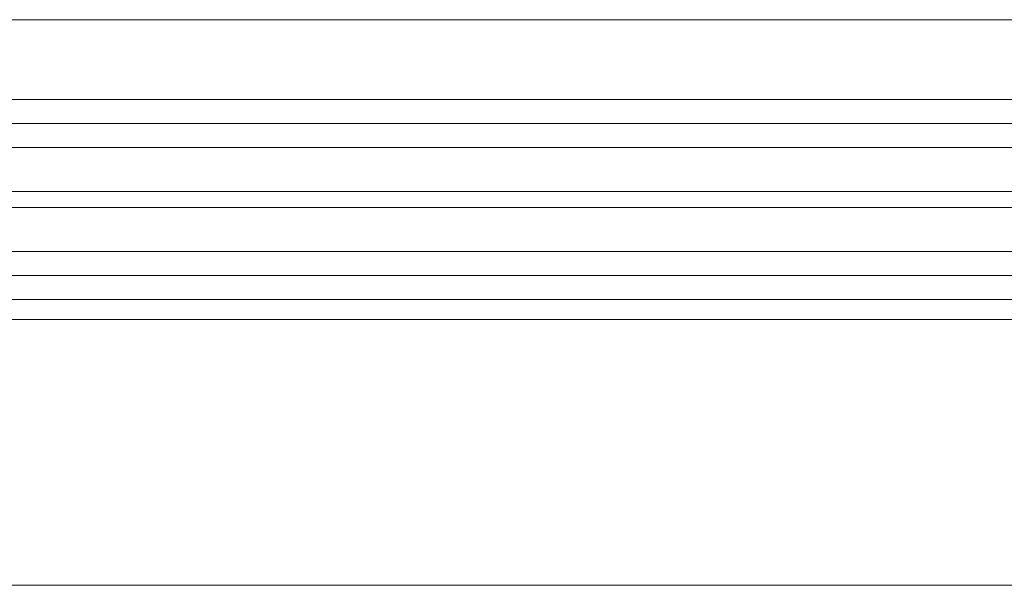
# Model space of a CAD drawing. Header units: centimetres. Extents: x -2424 to 1783, y 5 to 2907.
# Tile 47 of 99: x 441 to 466, y 1006 to 1020. Entities that reach past the tile are written whole.
import ezdxf

# ---------------------------------------------------------------- set-up
doc = ezdxf.new("R2010")
doc.units = ezdxf.units.CM
doc.linetypes.add('Długa kreska', pattern=[142.875, 95.25, -47.625])
doc.layers.add('A-DETL', color=90, linetype='Continuous', lineweight=9)
doc.layers.add('A-DETL-GENF', color=92, linetype='Continuous', lineweight=9)

msp = doc.modelspace()

# ---------------------------------------------------------------- linework, layer by layer
at = {"layer": 'A-DETL', "color": 251, "linetype": 'Długa kreska', "lineweight": 9}
msp.add_line((1235.377, 1005.826), (294.377, 1005.826), dxfattribs=at)
at = {"layer": 'A-DETL-GENF', "color": 251, "lineweight": 9}
for p, q in [((489.377, 1019.976), (338.377, 1019.976)), ((406.227, 1017.976), (472.957, 1017.976)), ((468.377, 1017.376), (406.227, 1017.376)), ((468.377, 1016.776), (406.227, 1016.776)), ((468.377, 1015.676), (406.227, 1015.676)), ((468.377, 1015.276), (406.227, 1015.276)), ((468.377, 1014.176), (406.227, 1014.176)), ((468.377, 1013.576), (406.227, 1013.576)), ((468.377, 1012.976), (406.227, 1012.976)), ((339.277, 1012.476), (488.477, 1012.476))]:
    msp.add_line(p, q, dxfattribs=at)

doc.saveas('drawing.dxf')
